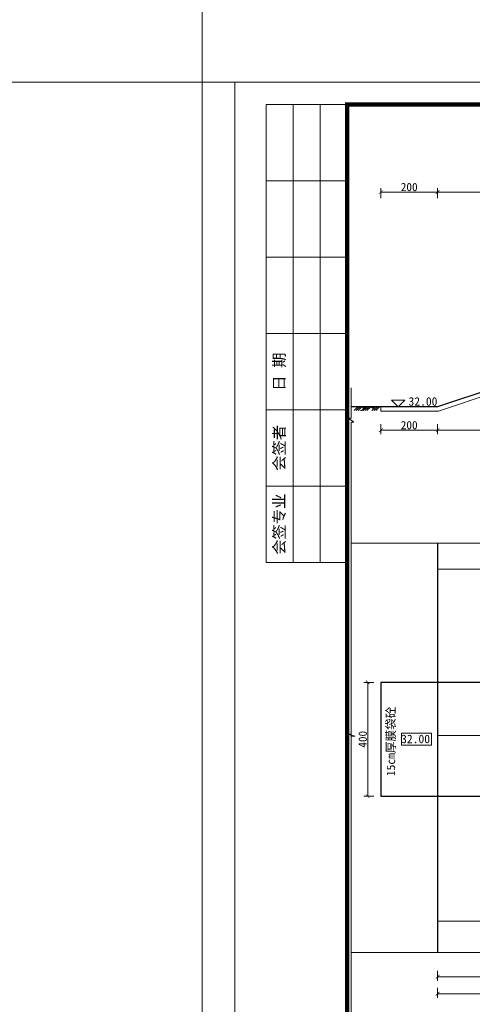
# Model space of a CAD drawing. Extents: x -27255 to 1448651, y 31034 to 8081248.
# Tile 137 of 198: x 582963 to 583122, y 3862878 to 3863224. Entities that reach past the tile are written whole.
import ezdxf

# ---------------------------------------------------------------- set-up
doc = ezdxf.new("R2010")
doc.units = 0
doc.header["$PDMODE"] = 32
doc.header["$PDSIZE"] = 0.2
doc.layers.get('0').update_dxf_attribs({"linetype": 'CONTINUOUS'})
doc.layers.get('Defpoints').update_dxf_attribs({"linetype": 'CONTINUOUS'})
for name, color, linetype, lineweight in [('0.09标注线', 3, 'CONTINUOUS', 9), ('0.13填充', 8, 'CONTINUOUS', 9), ('0.13文字', 3, 'CONTINUOUS', 13), ('0.30粗线', 7, 'CONTINUOUS', 30), ('图框', 7, 'CONTINUOUS', 20), ('细实线', 3, 'CONTINUOUS', 20)]:
    doc.layers.add(name, color=color, linetype=linetype, lineweight=lineweight)
doc.styles.add('-仿宋_GB2312', font='FangSong_GB2312.ttf')
doc.styles.get("Standard").update_dxf_attribs({"font": 'rs.shx', "bigfont": 'hztxt.shx'})
doc.styles.add('宋体', font='FangSong_GB2312.ttf')
doc.dimstyles.get("Standard").update_dxf_attribs({"dimtxt": 0.18, "dimasz": 0.18, "dimexe": 0.18, "dimexo": 0.0625, "dimgap": 0.09, "dimtad": 0, "dimtih": 1, "dimtoh": 1, "dimdec": 4, "dimzin": 0, "dimdsep": 46, "dimtxsty": 'Standard', "dimcen": 0.09, "dimadec": 0, "dimazin": 0, "dimtfac": 1, "dimtdec": 4, "dimtofl": 0, "dimtmove": 0, "dimatfit": 3, "dimfxl": 1, "dimtolj": 1, "dimtzin": 0, "dimarcsym": 0})

# ---------------------------------------------------------------- blocks, each defined once
blk = doc.blocks.new('d4trtg')
at = {"lineweight": 0}
for p, q in [((653868.4, 3899605.3), (653868.4, 3902577.3)), ((653868.4, 3902577.3), (658071.2, 3902577.3))]:
    blk.add_line(p, q, dxfattribs=at)
for p, q in [((654118.6, 3902527.3), (653938.4, 3902527.3)), ((653938.4, 3902527.3), (653938.4, 3901506.6)), ((653998.5, 3902527.3), (653998.5, 3901506.6)), ((654058.5, 3902527.3), (654058.5, 3901506.6)), ((654118.6, 3902357.2), (653938.4, 3902357.2)), ((654118.6, 3902187.1), (653938.4, 3902187.1)), ((654118.6, 3902017), (653938.4, 3902017)), ((654118.6, 3901846.8), (653938.4, 3901846.8)), ((654118.6, 3901676.7), (653938.4, 3901676.7)), ((654118.6, 3901506.6), (653938.4, 3901506.6))]:
    blk.add_line(p, q)
at = {"lineweight": 0, "const_width": 10}
blk.add_lwpolyline([(654118.6, 3902527.3), (658021.2, 3902527.3), (658021.2, 3899655.4), (654118.6, 3899655.4)], close=True, dxfattribs=at)
at = {"char_height": 25.02, "attachment_point": 5, "rotation": 90, "style": '宋体'}
for s, insert in [('日 期', (653968.5, 3901931.9)), ('会签者', (653968.5, 3901761.8)), ('会签专业', (653968.5, 3901591.7))]:
    blk.add_mtext(s, dxfattribs=dict(at, insert=insert))
blk = doc.blocks.new('_ARCHTICK')
at = {"color": 0, "linetype": 'ByBlock', "const_width": 0.15}
blk.add_lwpolyline([(-0.5, -0.5), (0.5, 0.5)], dxfattribs=at)
blk = doc.blocks.new('*D3612')
at = {"layer": '0.13文字', "color": 0, "lineweight": 9}
for p, q in [((583109.68, 3863161.5), (583109.68, 3863165)), ((583109.68, 3863163.6), (583205.68, 3863163.6)), ((583205.68, 3863161.5), (583205.68, 3863165))]:
    blk.add_line(p, q, dxfattribs=at)
at = {"layer": 'Defpoints', "color": 0, "lineweight": 13}
for p in [(583205.68, 3863163.6), (583205.68, 3863120.11), (583109.68, 3863088.11)]:
    blk.add_point(p, dxfattribs=at)
at = {"layer": '0.13文字', "color": 0, "lineweight": 9, "xscale": 1.3, "yscale": 1.3, "zscale": 1.3, "rotation": 180}
blk.add_blockref('_ARCHTICK', (583109.68, 3863163.6), dxfattribs=at)
at = {"layer": '0.13文字', "color": 0, "lineweight": 9, "xscale": 1.3, "yscale": 1.3, "zscale": 1.3}
blk.add_blockref('_ARCHTICK', (583205.68, 3863163.6), dxfattribs=at)
at = {"layer": '0.13文字', "color": 0, "lineweight": 13, "insert": (583157.68, 3863165.35), "char_height": 2.9, "attachment_point": 5, "style": '-仿宋_GB2312'}
blk.add_mtext('\\A1;960', dxfattribs=at)
blk = doc.blocks.new('*D3619')
at = {"layer": '0.13文字', "color": 0, "lineweight": 9}
for p, q in [((583109.68, 3862889.91), (583109.68, 3862886.41)), ((583205.68, 3862889.91), (583205.68, 3862886.41)), ((583109.68, 3862887.81), (583205.68, 3862887.81))]:
    blk.add_line(p, q, dxfattribs=at)
at = {"layer": 'Defpoints', "color": 0, "lineweight": 13}
for p in [(583205.68, 3862963.76), (583109.68, 3862896.34), (583205.68, 3862887.81)]:
    blk.add_point(p, dxfattribs=at)
at = {"layer": '0.13文字', "color": 0, "lineweight": 9, "xscale": 1.3, "yscale": 1.3, "zscale": 1.3, "rotation": 180}
blk.add_blockref('_ARCHTICK', (583109.68, 3862887.81), dxfattribs=at)
at = {"layer": '0.13文字', "color": 0, "lineweight": 9, "xscale": 1.3, "yscale": 1.3, "zscale": 1.3}
blk.add_blockref('_ARCHTICK', (583205.68, 3862887.81), dxfattribs=at)
at = {"layer": '0.13文字', "color": 0, "lineweight": 13, "insert": (583157.68, 3862889.56), "char_height": 2.9, "attachment_point": 5, "style": '-仿宋_GB2312'}
blk.add_mtext('\\A1;960', dxfattribs=at)
blk = doc.blocks.new('*D3627')
at = {"layer": '0.13文字', "color": 0, "lineweight": 9}
for p, q in [((583109.68, 3862883.93), (583109.68, 3862880.43)), ((583501.68, 3862883.9), (583501.68, 3862880.43)), ((583109.68, 3862881.83), (583501.68, 3862881.83))]:
    blk.add_line(p, q, dxfattribs=at)
at = {"layer": 'Defpoints', "color": 0, "lineweight": 13}
for p in [(583109.68, 3862896.34), (583501.68, 3862896.34, 2.1), (583501.68, 3862881.83)]:
    blk.add_point(p, dxfattribs=at)
at = {"layer": '0.13文字', "color": 0, "lineweight": 9, "xscale": 1.3, "yscale": 1.3, "zscale": 1.3, "rotation": 180}
blk.add_blockref('_ARCHTICK', (583109.68, 3862881.83), dxfattribs=at)
at = {"layer": '0.13文字', "color": 0, "lineweight": 9, "xscale": 1.3, "yscale": 1.3, "zscale": 1.3}
blk.add_blockref('_ARCHTICK', (583501.68, 3862881.83), dxfattribs=at)
at = {"layer": '0.13文字', "color": 0, "lineweight": 13, "insert": (583305.68, 3862883.58), "char_height": 2.9, "attachment_point": 5, "style": '-仿宋_GB2312'}
blk.add_mtext('\\A1;3920', dxfattribs=at)
blk = doc.blocks.new('*D3794')
at = {"layer": '0.13文字', "color": 0, "lineweight": 9}
for p, q in [((583089.68, 3863082), (583089.68, 3863078.5)), ((583109.68, 3863082), (583109.68, 3863078.5)), ((583089.68, 3863079.9), (583109.68, 3863079.9))]:
    blk.add_line(p, q, dxfattribs=at)
at = {"layer": 'Defpoints', "color": 0, "lineweight": 13}
for p in [(583089.68, 3863088.11), (583109.68, 3863088.11), (583109.68, 3863079.9)]:
    blk.add_point(p, dxfattribs=at)
at = {"layer": '0.13文字', "color": 0, "lineweight": 9, "xscale": 1.3, "yscale": 1.3, "zscale": 1.3, "rotation": 180}
blk.add_blockref('_ARCHTICK', (583089.68, 3863079.9), dxfattribs=at)
at = {"layer": '0.13文字', "color": 0, "lineweight": 9, "xscale": 1.3, "yscale": 1.3, "zscale": 1.3}
blk.add_blockref('_ARCHTICK', (583109.68, 3863079.9), dxfattribs=at)
at = {"layer": '0.13文字', "color": 0, "lineweight": 13, "insert": (583099.68, 3863081.65), "char_height": 2.9, "attachment_point": 5, "style": '-仿宋_GB2312'}
blk.add_mtext('\\A1;200', dxfattribs=at)
blk = doc.blocks.new('*D3795')
at = {"layer": '0.13文字', "color": 0, "lineweight": 9}
for p, q in [((583109.68, 3863082), (583109.68, 3863078.5)), ((583205.68, 3863082), (583205.68, 3863078.5)), ((583109.68, 3863079.9), (583205.68, 3863079.9))]:
    blk.add_line(p, q, dxfattribs=at)
at = {"layer": 'Defpoints', "color": 0, "lineweight": 13}
for p in [(583205.68, 3863120.11), (583109.68, 3863088.11), (583205.68, 3863079.9)]:
    blk.add_point(p, dxfattribs=at)
at = {"layer": '0.13文字', "color": 0, "lineweight": 9, "xscale": 1.3, "yscale": 1.3, "zscale": 1.3, "rotation": 180}
blk.add_blockref('_ARCHTICK', (583109.68, 3863079.9), dxfattribs=at)
at = {"layer": '0.13文字', "color": 0, "lineweight": 9, "xscale": 1.3, "yscale": 1.3, "zscale": 1.3}
blk.add_blockref('_ARCHTICK', (583205.68, 3863079.9), dxfattribs=at)
at = {"layer": '0.13文字', "color": 0, "lineweight": 13, "insert": (583157.68, 3863081.65), "char_height": 2.9, "attachment_point": 5, "style": '-仿宋_GB2312'}
blk.add_mtext('\\A1;960', dxfattribs=at)
blk = doc.blocks.new('*D3799')
at = {"layer": '0.13文字', "color": 0, "lineweight": 9}
for p, q in [((583089.68, 3863161.5), (583089.68, 3863165)), ((583089.68, 3863163.6), (583109.68, 3863163.6)), ((583109.68, 3863161.5), (583109.68, 3863165))]:
    blk.add_line(p, q, dxfattribs=at)
at = {"layer": 'Defpoints', "color": 0, "lineweight": 13}
for p in [(583109.68, 3863163.6), (583089.68, 3863088.11), (583109.68, 3863088.11)]:
    blk.add_point(p, dxfattribs=at)
at = {"layer": '0.13文字', "color": 0, "lineweight": 9, "xscale": 1.3, "yscale": 1.3, "zscale": 1.3, "rotation": 180}
blk.add_blockref('_ARCHTICK', (583089.68, 3863163.6), dxfattribs=at)
at = {"layer": '0.13文字', "color": 0, "lineweight": 9, "xscale": 1.3, "yscale": 1.3, "zscale": 1.3}
blk.add_blockref('_ARCHTICK', (583109.68, 3863163.6), dxfattribs=at)
at = {"layer": '0.13文字', "color": 0, "lineweight": 13, "insert": (583099.68, 3863165.35), "char_height": 2.9, "attachment_point": 5, "style": '-仿宋_GB2312'}
blk.add_mtext('\\A1;200', dxfattribs=at)
blk = doc.blocks.new('*D3800')
at = {"layer": '0.13文字', "color": 0, "lineweight": 9}
for p, q in [((583087.2, 3862991.26), (583083.7, 3862991.26)), ((583085.1, 3862991.26), (583085.1, 3862951.26)), ((583087.2, 3862951.26), (583083.7, 3862951.26))]:
    blk.add_line(p, q, dxfattribs=at)
at = {"layer": 'Defpoints', "color": 0, "lineweight": 13}
for p in [(583089.68, 3862991.26), (583085.1, 3862951.26), (583089.68, 3862951.26)]:
    blk.add_point(p, dxfattribs=at)
at = {"layer": '0.13文字', "color": 0, "lineweight": 9, "xscale": 1.3, "yscale": 1.3, "zscale": 1.3}
for p, rotation in [((583085.1, 3862991.26), 90), ((583085.1, 3862951.26), 270)]:
    blk.add_blockref('_ARCHTICK', p, dxfattribs=dict(at, rotation=rotation))
at = {"layer": '0.13文字', "color": 0, "lineweight": 13, "insert": (583083.35, 3862971.26), "char_height": 2.9, "attachment_point": 5, "rotation": 90, "style": '-仿宋_GB2312'}
blk.add_mtext('\\A1;400', dxfattribs=at)

msp = doc.modelspace()

# ---------------------------------------------------------------- hatches: boundary and pattern name
at = {"layer": '0.13填充'}
h = msp.add_hatch(color=7, dxfattribs=at)
edge = h.paths.add_edge_path()
edge.add_ellipse((583083.76206, 3863088.24485), major_axis=(0, -0.73325), ratio=0.964264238, start_angle=280.8772955, end_angle=439.1227045)
edge.add_line((583084.4564, 3863088.10648), (583083.06771, 3863088.10648))
h = msp.add_hatch(color=7, dxfattribs=at)
edge = h.paths.add_edge_path()
edge.add_ellipse((583086.8721, 3863088.24485), major_axis=(0, -0.73325), ratio=0.964264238, start_angle=280.8772955, end_angle=439.1227045)
edge.add_line((583087.56645, 3863088.10648), (583086.17775, 3863088.10648))

# ---------------------------------------------------------------- linework, layer by layer
at = {"layer": '0.09标注线', "color": 7, "linetype": 'Continuous', "lineweight": 13}
for p, q in [((583079.32983, 3863084.1278), (583079.32983, 3863094.80232)), ((583079.32983, 3863074.3423), (583079.32983, 3863082.76251))]:
    msp.add_line(p, q, dxfattribs=at)
at = {"layer": '0.09标注线', "color": 7, "ltscale": 0.005}
for p, q in [((583078.3976, 3863084.1278), (583080.26207, 3863082.76251)), ((583079.32983, 3863084.1278), (583078.3976, 3863084.1278)), ((583080.26207, 3863082.76251), (583079.32983, 3863082.76251))]:
    msp.add_line(p, q, dxfattribs=at)
at = {"layer": '0.09标注线'}
for p, q in [((583256.67665, 3863031.07276, -2.90572), (583109.67724, 3863031.07276, -2.90572)), ((583107.55048, 3862973.46071), (583096.97581, 3862973.46071)), ((583096.97581, 3862973.46071), (583096.97581, 3862969.19511)), ((583107.55048, 3862969.19511), (583107.55048, 3862973.46071)), ((583096.97581, 3862969.19511), (583107.55048, 3862969.19511)), ((583256.67665, 3862907.34487), (583109.67724, 3862907.34487))]:
    msp.add_line(p, q, dxfattribs=at)
at = {"layer": '0.13文字', "lineweight": 13}
for p, q in [((583026.86973, 3871338.12904), (583026.86973, 3855111.18)), ((583095.51695, 3863088.10648), (583109.67724, 3863088.10648)), ((583079.32983, 3863074.3423), (583079.32983, 3862845.64552))]:
    msp.add_line(p, q, dxfattribs=at)
at = {"layer": '0.13文字', "linetype": 'Continuous', "lineweight": 13}
for p, q in [((582175.00285, 3863202.25862), (587865.89025, 3863202.25862)), ((583093.46126, 3863090.44466), (583095.79943, 3863088.10648)), ((583093.46126, 3863090.44466), (583098.1376, 3863090.44466)), ((583095.79943, 3863088.10648), (583098.1376, 3863090.44466))]:
    msp.add_line(p, q, dxfattribs=at)
at = {"layer": '0.30粗线'}
for p, q in [((583256.67665, 3863137.10629), (583109.67724, 3863088.10648)), ((583109.67724, 3863040.1772), (583109.67724, 3862896.33968)), ((583089.67724, 3862991.26155), (583089.67724, 3862951.26155)), ((583205.67724, 3862991.26155), (583089.67724, 3862991.26155)), ((583089.67724, 3862951.26155), (583205.67724, 3862951.26155))]:
    msp.add_line(p, q, dxfattribs=at)
at = {"layer": '0.30粗线', "color": 4, "lineweight": 20}
for p, q in [((583205.67724, 3863118.52535), (583109.92065, 3863086.60648)), ((583089.67724, 3863088.10648), (583089.67724, 3863086.60648)), ((583109.92065, 3863086.60648), (583089.67724, 3863086.60648))]:
    msp.add_line(p, q, dxfattribs=at)
at = {"layer": '0.30粗线', "color": 7}
msp.add_line((583109.67724, 3863088.10648), (583079.32983, 3863088.10648), dxfattribs=at)
at = {"layer": '细实线', "color": 7, "ltscale": 5}
for p, q in [((583081.64241, 3863088.10648), (583080.30139, 3863086.76546)), ((583082.352, 3863088.10648), (583081.01098, 3863086.76546)), ((583083.0616, 3863088.10648), (583081.72058, 3863086.76546)), ((583084.75245, 3863088.10648), (583083.41143, 3863086.76546)), ((583085.46205, 3863088.10648), (583084.12103, 3863086.76546)), ((583086.17164, 3863088.10648), (583084.83062, 3863086.76546)), ((583087.8625, 3863088.10648), (583086.52148, 3863086.76546)), ((583088.57209, 3863088.10648), (583087.23107, 3863086.76546)), ((583089.28169, 3863088.10648), (583087.94067, 3863086.76546))]:
    msp.add_line(p, q, dxfattribs=at)
at = {"layer": '细实线', "color": 3, "lineweight": 15}
for p, q in [((583079.32983, 3863046.27112), (583079.32983, 3862973.03836)), ((583427.48602, 3863040.1772, 2.09684), (583079.32983, 3863040.1772)), ((583078.02483, 3862973.03836), (583079.32983, 3862973.03836)), ((583080.63484, 3862972.30504), (583078.02483, 3862973.03836)), ((583079.32983, 3862972.30504), (583079.32983, 3862888.07897)), ((583079.32983, 3862972.30504), (583080.63484, 3862972.30504)), ((583205.67724, 3862972.55279), (583109.67724, 3862972.55279)), ((583429.06147, 3862896.33968, 2.09684), (583079.32983, 3862896.33968))]:
    msp.add_line(p, q, dxfattribs=at)
at = {"layer": '细实线', "color": 7, "lineweight": 20, "ltscale": 5, "start_tangent": (-0.999064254, 0.043250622), "end_tangent": (-0.999505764, -0.031436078)}
msp.add_spline([(583083.73138, 3863087.51507), (583083.43053, 3863087.3989), (583083.35318, 3863087.27032), (583083.31465, 3863087.0967), (583083.1816, 3863086.93572), (583082.98244, 3863086.83496), (583082.5616, 3863086.76546)], degree=3, dxfattribs=at)

# ---------------------------------------------------------------- block references
at = {"layer": '图框', "xscale": 0.1576574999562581, "yscale": 0.1576575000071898, "zscale": 0.1576575}
msp.add_blockref('d4trtg', (479951.1492, 3247931.67223), dxfattribs=at)

# ---------------------------------------------------------------- texts
at = {"layer": '0.09标注线', "insert": (583091.73368, 3862958.273), "char_height": 2.99, "attachment_point": 1, "rotation": 90, "style": '-仿宋_GB2312'}
msp.add_mtext('15cm厚膜袋砼', dxfattribs=at)
at = {"layer": '0.09标注线', "insert": (583107.00805, 3862972.88306), "char_height": 2.99, "width": 2.99, "attachment_point": 3, "style": '-仿宋_GB2312'}
msp.add_mtext('32.00', dxfattribs=at)
at = {"layer": '0.13文字', "linetype": 'Continuous', "lineweight": 13, "insert": (583099.43768, 3863091.49911, -32.24), "char_height": 2.99, "width": 2.99, "attachment_point": 1, "style": '-仿宋_GB2312'}
msp.add_mtext('32.00', dxfattribs=at)

# ---------------------------------------------------------------- dimensions: what is measured, and where the dimension line sits
at = {"layer": '0.13文字', "lineweight": 13}
for base, p1, p2, picture, middle in [((583109.67724, 3863163.59673), (583089.67724, 3863088.10648), (583109.67724, 3863088.10648), '*D3799', (583099.67724, 3863165.34673)), ((583205.67724, 3863163.59673), (583109.67724, 3863088.10648), (583205.67724, 3863120.10648), '*D3612', (583157.67724, 3863165.34673)), ((583205.67724, 3863079.9041), (583109.67724, 3863088.10648), (583205.67724, 3863120.10648), '*D3795', (583157.67724, 3863081.6541)), ((583109.67724, 3863079.9041), (583089.67724, 3863088.10648), (583109.67724, 3863088.10648), '*D3794', (583099.67724, 3863081.6541)), ((583205.67724, 3862887.8132), (583109.67724, 3862896.33968), (583205.67724, 3862963.76155), '*D3619', (583157.67724, 3862889.5632)), ((583501.67665, 3862881.83247), (583109.67724, 3862896.33968), (583501.67665, 3862896.33968, 2.09684), '*D3627', (583305.67694, 3862883.58247))]:
    dim = msp.add_linear_dim(base=base, p1=p1, p2=p2, dimstyle='Standard', override={"dimtxt": 2.9, "dimasz": 1.3, "dimexe": 1.4, "dimexo": 1.8, "dimgap": 0.3, "dimtad": 1, "dimtih": 0, "dimtoh": 0, "dimdec": 0, "dimlfac": 10, "dimtxsty": '-仿宋_GB2312', "dimblk": 'ARCHTICK', "dimtdec": 0, "dimtix": 1, "dimtofl": 1, "dimtmove": 2, "dimfxl": 2.1, "dimfxlon": 1, "dimlwd": 9, "dimlwe": 9}, dxfattribs=at)
    dim.commit()
    dim.dimension.update_dxf_attribs({"geometry": picture, "text_midpoint": middle})
dim = msp.add_linear_dim(base=(583085.10259, 3862951.26155), p1=(583089.67724, 3862991.26155), p2=(583089.67724, 3862951.26155), angle=90, dimstyle='Standard', override={"dimtxt": 2.9, "dimasz": 1.3, "dimexe": 1.4, "dimexo": 1.8, "dimgap": 0.3, "dimtad": 1, "dimtih": 0, "dimtoh": 0, "dimdec": 0, "dimlfac": 10, "dimtxsty": '-仿宋_GB2312', "dimblk": 'ARCHTICK', "dimtdec": 0, "dimtix": 1, "dimtofl": 1, "dimtmove": 2, "dimfxl": 2.1, "dimfxlon": 1, "dimlwd": 9, "dimlwe": 9}, dxfattribs=at)
dim.commit()
dim.dimension.update_dxf_attribs({"geometry": '*D3800', "text_midpoint": (583083.35259, 3862971.26155)})

doc.saveas('drawing.dxf')
